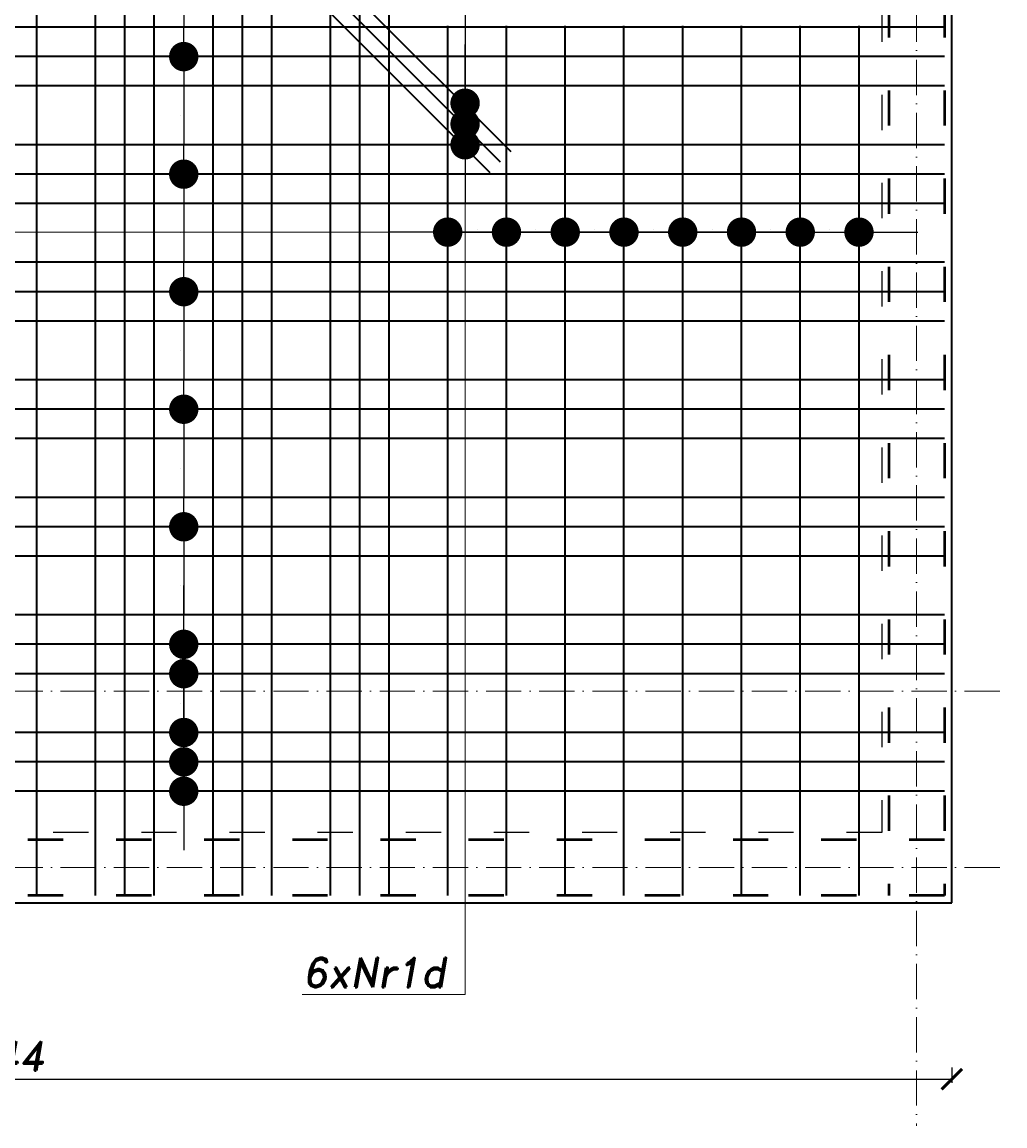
# Model space of a CAD drawing. Header units: millimetres. Extents: x 300938 to 312016, y 11971 to 20881.
# Tile 47 of 239: x 308106 to 308440, y 13976 to 14352. Entities that reach past the tile are written whole.
import ezdxf

# ---------------------------------------------------------------- set-up
doc = ezdxf.new("R2010")
doc.units = ezdxf.units.MM
doc.linetypes.add('ACAD_ISO03W100', pattern=[30, 12, -18])
doc.linetypes.add('ACAD_ISO10W100', pattern=[18, 12, -3, 0, -3])
for name, color, linetype, lineweight in [('konstrukcja', 3, 'Continuous', 35), ('konstrukcja wymiary', 1, 'Continuous', 13), ('opisy', 2, 'Continuous', 18), ('osie', 5, 'ACAD_ISO10W100', 13), ('zbrojenie', 4, 'Continuous', 50), ('zbrojenie płyty', 141, 'Continuous', 35)]:
    doc.layers.add(name, color=color, linetype=linetype, lineweight=lineweight)
doc.layers.add('przerywane', color=6, linetype='ACAD_ISO03W100')
doc.styles.add('KONSTRUKCJA', font='romand.shx', dxfattribs={"oblique": 10})
doc.styles.get("Standard").update_dxf_attribs({"font": 'romand.shx', "oblique": 10})
doc.dimstyles.new('150', dxfattribs={"dimtxt": 10, "dimasz": 7, "dimexe": 1.25, "dimexo": 0.625, "dimgap": 3, "dimtad": 1, "dimdec": 0, "dimrnd": 0.5, "dimtxsty": 'KONSTRUKCJA', "dimblk": 'ARCHTICK', "dimcen": 2.5, "dimadec": 0, "dimazin": 0, "dimtfac": 1, "dimtdec": 0, "dimtix": 1, "dimtmove": 0, "dimatfit": 3, "dimfxl": 4, "dimfxlon": 1, "dimarcsym": 0})
doc.dimstyles.new('kropki', dxfattribs={"dimtxt": 0.001, "dimasz": 10, "dimexe": 1.25, "dimexo": 0.625, "dimgap": 1, "dimtad": 1, "dimtxsty": 'Standard', "dimblk": 'DOT', "dimcen": 2.5, "dimadec": 0, "dimazin": 0, "dimtfac": 1, "dimtmove": 0, "dimatfit": 3, "dimfxl": 1, "dimfxlon": 1, "dimarcsym": 0})

# ---------------------------------------------------------------- blocks, each defined once
blk = doc.blocks.new('_ArchTick')
at = {"color": 0, "linetype": 'ByBlock', "lineweight": 13, "const_width": 0.15}
blk.add_lwpolyline([(-0.5, -0.5), (0.5, 0.5)], dxfattribs=at)
blk = doc.blocks.new('*D2112')
at = {"layer": 'Defpoints', "color": 0, "transparency": 16777216}
for p in [(307778.44, 14112.22), (308422.44, 14052.22), (308422.44, 13992.22)]:
    blk.add_point(p, dxfattribs=at)
at = {"layer": 'konstrukcja wymiary', "color": 0, "lineweight": -2, "transparency": 16777216}
for p, q in [((307778.44, 13996.22), (307778.44, 13990.97)), ((308422.44, 13996.22), (308422.44, 13990.97)), ((307778.44, 13992.22), (308422.44, 13992.22))]:
    blk.add_line(p, q, dxfattribs=at)
at = {"layer": 'konstrukcja wymiary', "color": 0, "lineweight": -2, "transparency": 16777216, "xscale": 7, "yscale": 7, "zscale": 7, "rotation": 180}
blk.add_blockref('_ArchTick', (307778.44, 13992.22), dxfattribs=at)
at = {"layer": 'konstrukcja wymiary', "color": 0, "lineweight": -2, "transparency": 16777216, "xscale": 7, "yscale": 7, "zscale": 7}
blk.add_blockref('_ArchTick', (308422.44, 13992.22), dxfattribs=at)
at = {"layer": 'konstrukcja wymiary', "color": 0, "transparency": 16777216, "insert": (308100.44, 14000.22), "char_height": 10, "attachment_point": 5, "style": 'KONSTRUKCJA'}
blk.add_mtext('644', dxfattribs=at)
blk = doc.blocks.new('_Dot')
at = {"color": 0, "linetype": 'ByBlock', "lineweight": -2}
blk.add_line((-0.5, 0), (-1, 0), dxfattribs=at)
at = {"color": 0, "linetype": 'ByBlock', "const_width": 0.5}
blk.add_lwpolyline([(-0.25, 0, 1), (0.25, 0, 1)], format="xyb", close=True, dxfattribs=at)
blk = doc.blocks.new('*D2282')
at = {"layer": 'Defpoints', "color": 0, "transparency": 16777216}
for p in [(308150.94, 14406.22), (308150.94, 14340.22), (308160.97, 14340.22)]:
    blk.add_point(p, dxfattribs=at)
at = {"layer": 'konstrukcja wymiary', "color": 0, "lineweight": -2, "transparency": 16777216}
for p, q in [((308159.97, 14406.22), (308162.22, 14406.22)), ((308160.97, 14396.22), (308160.97, 14350.22)), ((308159.97, 14340.22), (308162.22, 14340.22))]:
    blk.add_line(p, q, dxfattribs=at)
at = {"layer": 'konstrukcja wymiary', "color": 0, "lineweight": -2, "transparency": 16777216, "xscale": 10, "yscale": 10, "zscale": 10}
for p, rotation in [((308160.97, 14406.22), 90), ((308160.97, 14340.22), 270)]:
    blk.add_blockref('_Dot', p, dxfattribs=dict(at, rotation=rotation))
at = {"layer": 'konstrukcja wymiary', "color": 0, "transparency": 16777216, "insert": (308159.97, 14373.22), "char_height": 0.001, "attachment_point": 5, "rotation": 90}
blk.add_mtext('66', dxfattribs=at)
blk = doc.blocks.new('*D2283')
at = {"layer": 'Defpoints', "color": 0, "transparency": 16777216}
for p in [(308150.94, 14340.22), (308150.94, 14300.22), (308160.97, 14300.22)]:
    blk.add_point(p, dxfattribs=at)
at = {"layer": 'konstrukcja wymiary', "color": 0, "lineweight": -2, "transparency": 16777216}
for p, q in [((308159.97, 14340.22), (308162.22, 14340.22)), ((308160.97, 14330.22), (308160.97, 14310.22)), ((308159.97, 14300.22), (308162.22, 14300.22))]:
    blk.add_line(p, q, dxfattribs=at)
at = {"layer": 'konstrukcja wymiary', "color": 0, "lineweight": -2, "transparency": 16777216, "xscale": 10, "yscale": 10, "zscale": 10}
for p, rotation in [((308160.97, 14340.22), 90), ((308160.97, 14300.22), 270)]:
    blk.add_blockref('_Dot', p, dxfattribs=dict(at, rotation=rotation))
at = {"layer": 'konstrukcja wymiary', "color": 0, "transparency": 16777216, "insert": (308159.97, 14320.22), "char_height": 0.001, "attachment_point": 5, "rotation": 90}
blk.add_mtext('40', dxfattribs=at)
blk = doc.blocks.new('*D2284')
at = {"layer": 'Defpoints', "color": 0, "transparency": 16777216}
for p in [(308150.94, 14300.22), (308150.94, 14260.22), (308160.97, 14260.22)]:
    blk.add_point(p, dxfattribs=at)
at = {"layer": 'konstrukcja wymiary', "color": 0, "lineweight": -2, "transparency": 16777216}
for p, q in [((308159.97, 14300.22), (308162.22, 14300.22)), ((308160.97, 14290.22), (308160.97, 14270.22)), ((308159.97, 14260.22), (308162.22, 14260.22))]:
    blk.add_line(p, q, dxfattribs=at)
at = {"layer": 'konstrukcja wymiary', "color": 0, "lineweight": -2, "transparency": 16777216, "xscale": 10, "yscale": 10, "zscale": 10}
for p, rotation in [((308160.97, 14300.22), 90), ((308160.97, 14260.22), 270)]:
    blk.add_blockref('_Dot', p, dxfattribs=dict(at, rotation=rotation))
at = {"layer": 'konstrukcja wymiary', "color": 0, "transparency": 16777216, "insert": (308159.97, 14280.22), "char_height": 0.001, "attachment_point": 5, "rotation": 90}
blk.add_mtext('40', dxfattribs=at)
blk = doc.blocks.new('*D2285')
at = {"layer": 'Defpoints', "color": 0, "transparency": 16777216}
for p in [(308150.94, 14260.22), (308160.97, 14220.22), (308160.97, 14220.22)]:
    blk.add_point(p, dxfattribs=at)
at = {"layer": 'konstrukcja wymiary', "color": 0, "lineweight": -2, "transparency": 16777216}
for p, q in [((308159.97, 14260.22), (308162.22, 14260.22)), ((308160.97, 14250.22), (308160.97, 14230.22)), ((308160.97, 14220.22), (308162.22, 14220.22))]:
    blk.add_line(p, q, dxfattribs=at)
at = {"layer": 'konstrukcja wymiary', "color": 0, "lineweight": -2, "transparency": 16777216, "xscale": 10, "yscale": 10, "zscale": 10}
for p, rotation in [((308160.97, 14260.22), 90), ((308160.97, 14220.22), 270)]:
    blk.add_blockref('_Dot', p, dxfattribs=dict(at, rotation=rotation))
at = {"layer": 'konstrukcja wymiary', "color": 0, "transparency": 16777216, "insert": (308159.97, 14240.22), "char_height": 0.001, "attachment_point": 5, "rotation": 90}
blk.add_mtext('40', dxfattribs=at)
blk = doc.blocks.new('*D2286')
at = {"layer": 'Defpoints', "color": 0, "transparency": 16777216}
for p in [(308160.97, 14220.22), (308150.94, 14180.22), (308160.97, 14180.22)]:
    blk.add_point(p, dxfattribs=at)
at = {"layer": 'konstrukcja wymiary', "color": 0, "lineweight": -2, "transparency": 16777216}
for p, q in [((308160.97, 14220.22), (308162.22, 14220.22)), ((308160.97, 14210.22), (308160.97, 14190.22)), ((308159.97, 14180.22), (308162.22, 14180.22))]:
    blk.add_line(p, q, dxfattribs=at)
at = {"layer": 'konstrukcja wymiary', "color": 0, "lineweight": -2, "transparency": 16777216, "xscale": 10, "yscale": 10, "zscale": 10}
for p, rotation in [((308160.97, 14220.22), 90), ((308160.97, 14180.22), 270)]:
    blk.add_blockref('_Dot', p, dxfattribs=dict(at, rotation=rotation))
at = {"layer": 'konstrukcja wymiary', "color": 0, "transparency": 16777216, "insert": (308159.97, 14200.22), "char_height": 0.001, "attachment_point": 5, "rotation": 90}
blk.add_mtext('40', dxfattribs=at)
blk = doc.blocks.new('*D2287')
at = {"layer": 'Defpoints', "color": 0, "transparency": 16777216}
for p in [(308150.94, 14180.22), (308150.94, 14140.22), (308160.97, 14140.22)]:
    blk.add_point(p, dxfattribs=at)
at = {"layer": 'konstrukcja wymiary', "color": 0, "lineweight": -2, "transparency": 16777216}
for p, q in [((308159.97, 14180.22), (308162.22, 14180.22)), ((308160.97, 14170.22), (308160.97, 14150.22)), ((308159.97, 14140.22), (308162.22, 14140.22))]:
    blk.add_line(p, q, dxfattribs=at)
at = {"layer": 'konstrukcja wymiary', "color": 0, "lineweight": -2, "transparency": 16777216, "xscale": 10, "yscale": 10, "zscale": 10}
for p, rotation in [((308160.97, 14180.22), 90), ((308160.97, 14140.22), 270)]:
    blk.add_blockref('_Dot', p, dxfattribs=dict(at, rotation=rotation))
at = {"layer": 'konstrukcja wymiary', "color": 0, "transparency": 16777216, "insert": (308159.97, 14160.22), "char_height": 0.001, "attachment_point": 5, "rotation": 90}
blk.add_mtext('40', dxfattribs=at)
blk = doc.blocks.new('*D2288')
at = {"layer": 'Defpoints', "color": 0, "transparency": 16777216}
for p in [(308150.94, 14140.22), (308150.94, 14130.22), (308160.97, 14130.22)]:
    blk.add_point(p, dxfattribs=at)
at = {"layer": 'konstrukcja wymiary', "color": 0, "lineweight": -2, "transparency": 16777216}
for p, q in [((308160.97, 14150.22), (308160.97, 14160.22)), ((308159.97, 14140.22), (308162.22, 14140.22)), ((308160.97, 14140.22), (308160.97, 14130.22)), ((308159.97, 14130.22), (308162.22, 14130.22)), ((308160.97, 14120.22), (308160.97, 14110.22))]:
    blk.add_line(p, q, dxfattribs=at)
at = {"layer": 'konstrukcja wymiary', "color": 0, "lineweight": -2, "transparency": 16777216, "xscale": 10, "yscale": 10, "zscale": 10}
for p, rotation in [((308160.97, 14140.22), 270), ((308160.97, 14130.22), 90)]:
    blk.add_blockref('_Dot', p, dxfattribs=dict(at, rotation=rotation))
at = {"layer": 'konstrukcja wymiary', "color": 0, "transparency": 16777216, "insert": (308159.97, 14135.22), "char_height": 0.001, "attachment_point": 5, "rotation": 90}
blk.add_mtext('10', dxfattribs=at)
blk = doc.blocks.new('*D2289')
at = {"layer": 'Defpoints', "color": 0, "transparency": 16777216}
for p in [(308150.94, 14130.22), (308150.94, 14110.22), (308160.97, 14110.22)]:
    blk.add_point(p, dxfattribs=at)
at = {"layer": 'konstrukcja wymiary', "color": 0, "lineweight": -2, "transparency": 16777216}
for p, q in [((308160.97, 14140.22), (308160.97, 14150.22)), ((308159.97, 14130.22), (308162.22, 14130.22)), ((308160.97, 14130.22), (308160.97, 14110.22)), ((308159.97, 14110.22), (308162.22, 14110.22)), ((308160.97, 14100.22), (308160.97, 14090.22))]:
    blk.add_line(p, q, dxfattribs=at)
at = {"layer": 'konstrukcja wymiary', "color": 0, "lineweight": -2, "transparency": 16777216, "xscale": 10, "yscale": 10, "zscale": 10}
for p, rotation in [((308160.97, 14130.22), 270), ((308160.97, 14110.22), 90)]:
    blk.add_blockref('_Dot', p, dxfattribs=dict(at, rotation=rotation))
at = {"layer": 'konstrukcja wymiary', "color": 0, "transparency": 16777216, "insert": (308159.97, 14120.22), "char_height": 0.001, "attachment_point": 5, "rotation": 90}
blk.add_mtext('20', dxfattribs=at)
blk = doc.blocks.new('*D2290')
at = {"layer": 'Defpoints', "color": 0, "transparency": 16777216}
for p in [(308150.94, 14110.22), (308150.94, 14100.22), (308160.97, 14100.22)]:
    blk.add_point(p, dxfattribs=at)
at = {"layer": 'konstrukcja wymiary', "color": 0, "lineweight": -2, "transparency": 16777216}
for p, q in [((308160.97, 14120.22), (308160.97, 14130.22)), ((308159.97, 14110.22), (308162.22, 14110.22)), ((308160.97, 14110.22), (308160.97, 14100.22)), ((308159.97, 14100.22), (308162.22, 14100.22)), ((308160.97, 14090.22), (308160.97, 14080.22))]:
    blk.add_line(p, q, dxfattribs=at)
at = {"layer": 'konstrukcja wymiary', "color": 0, "lineweight": -2, "transparency": 16777216, "xscale": 10, "yscale": 10, "zscale": 10}
for p, rotation in [((308160.97, 14110.22), 270), ((308160.97, 14100.22), 90)]:
    blk.add_blockref('_Dot', p, dxfattribs=dict(at, rotation=rotation))
at = {"layer": 'konstrukcja wymiary', "color": 0, "transparency": 16777216, "insert": (308159.97, 14105.22), "char_height": 0.001, "attachment_point": 5, "rotation": 90}
blk.add_mtext('10', dxfattribs=at)
blk = doc.blocks.new('*D2291')
at = {"layer": 'Defpoints', "color": 0, "transparency": 16777216}
for p in [(308150.94, 14100.22), (308150.94, 14090.22), (308160.97, 14090.22)]:
    blk.add_point(p, dxfattribs=at)
at = {"layer": 'konstrukcja wymiary', "color": 0, "lineweight": -2, "transparency": 16777216}
for p, q in [((308160.97, 14110.22), (308160.97, 14120.22)), ((308159.97, 14100.22), (308162.22, 14100.22)), ((308160.97, 14100.22), (308160.97, 14090.22)), ((308159.97, 14090.22), (308162.22, 14090.22)), ((308160.97, 14080.22), (308160.97, 14070.22))]:
    blk.add_line(p, q, dxfattribs=at)
at = {"layer": 'konstrukcja wymiary', "color": 0, "lineweight": -2, "transparency": 16777216, "xscale": 10, "yscale": 10, "zscale": 10}
for p, rotation in [((308160.97, 14100.22), 270), ((308160.97, 14090.22), 90)]:
    blk.add_blockref('_Dot', p, dxfattribs=dict(at, rotation=rotation))
at = {"layer": 'konstrukcja wymiary', "color": 0, "transparency": 16777216, "insert": (308159.97, 14095.22), "char_height": 0.001, "attachment_point": 5, "rotation": 90}
blk.add_mtext('10', dxfattribs=at)
blk = doc.blocks.new('*D2398')
at = {"layer": 'Defpoints', "color": 0, "transparency": 16777216}
for p in [(308250.82, 14290.22), (308270.82, 14290.22), (308270.82, 14280.49)]:
    blk.add_point(p, dxfattribs=at)
at = {"layer": 'konstrukcja wymiary', "color": 0, "lineweight": -2, "transparency": 16777216}
for p, q in [((308240.82, 14280.49), (308230.82, 14280.49)), ((308250.82, 14281.49), (308250.82, 14279.24)), ((308250.82, 14280.49), (308270.82, 14280.49)), ((308270.82, 14281.49), (308270.82, 14279.24)), ((308280.82, 14280.49), (308290.82, 14280.49))]:
    blk.add_line(p, q, dxfattribs=at)
at = {"layer": 'konstrukcja wymiary', "color": 0, "lineweight": -2, "transparency": 16777216, "xscale": 10, "yscale": 10, "zscale": 10}
blk.add_blockref('_Dot', (308250.82, 14280.49), dxfattribs=at)
at = {"layer": 'konstrukcja wymiary', "color": 0, "lineweight": -2, "transparency": 16777216, "xscale": 10, "yscale": 10, "zscale": 10, "rotation": 180}
blk.add_blockref('_Dot', (308270.82, 14280.49), dxfattribs=at)
at = {"layer": 'konstrukcja wymiary', "color": 0, "transparency": 16777216, "insert": (308260.82, 14281.49), "char_height": 0.001, "attachment_point": 5}
blk.add_mtext('20', dxfattribs=at)
blk = doc.blocks.new('*D2399')
at = {"layer": 'Defpoints', "color": 0, "transparency": 16777216}
for p in [(308270.82, 14290.22), (308290.82, 14290.22), (308290.82, 14280.49)]:
    blk.add_point(p, dxfattribs=at)
at = {"layer": 'konstrukcja wymiary', "color": 0, "lineweight": -2, "transparency": 16777216}
for p, q in [((308260.82, 14280.49), (308250.82, 14280.49)), ((308270.82, 14281.49), (308270.82, 14279.24)), ((308270.82, 14280.49), (308290.82, 14280.49)), ((308290.82, 14281.49), (308290.82, 14279.24)), ((308300.82, 14280.49), (308310.82, 14280.49))]:
    blk.add_line(p, q, dxfattribs=at)
at = {"layer": 'konstrukcja wymiary', "color": 0, "lineweight": -2, "transparency": 16777216, "xscale": 10, "yscale": 10, "zscale": 10}
blk.add_blockref('_Dot', (308270.82, 14280.49), dxfattribs=at)
at = {"layer": 'konstrukcja wymiary', "color": 0, "lineweight": -2, "transparency": 16777216, "xscale": 10, "yscale": 10, "zscale": 10, "rotation": 180}
blk.add_blockref('_Dot', (308290.82, 14280.49), dxfattribs=at)
at = {"layer": 'konstrukcja wymiary', "color": 0, "transparency": 16777216, "insert": (308280.82, 14281.49), "char_height": 0.001, "attachment_point": 5}
blk.add_mtext('20', dxfattribs=at)
blk = doc.blocks.new('*D2400')
at = {"layer": 'Defpoints', "color": 0, "transparency": 16777216}
for p in [(308290.82, 14290.22), (308310.82, 14290.22), (308310.82, 14280.49)]:
    blk.add_point(p, dxfattribs=at)
at = {"layer": 'konstrukcja wymiary', "color": 0, "lineweight": -2, "transparency": 16777216}
for p, q in [((308280.82, 14280.49), (308270.82, 14280.49)), ((308290.82, 14281.49), (308290.82, 14279.24)), ((308290.82, 14280.49), (308310.82, 14280.49)), ((308310.82, 14281.49), (308310.82, 14279.24)), ((308320.82, 14280.49), (308330.82, 14280.49))]:
    blk.add_line(p, q, dxfattribs=at)
at = {"layer": 'konstrukcja wymiary', "color": 0, "lineweight": -2, "transparency": 16777216, "xscale": 10, "yscale": 10, "zscale": 10}
blk.add_blockref('_Dot', (308290.82, 14280.49), dxfattribs=at)
at = {"layer": 'konstrukcja wymiary', "color": 0, "lineweight": -2, "transparency": 16777216, "xscale": 10, "yscale": 10, "zscale": 10, "rotation": 180}
blk.add_blockref('_Dot', (308310.82, 14280.49), dxfattribs=at)
at = {"layer": 'konstrukcja wymiary', "color": 0, "transparency": 16777216, "insert": (308300.82, 14281.49), "char_height": 0.001, "attachment_point": 5}
blk.add_mtext('20', dxfattribs=at)
blk = doc.blocks.new('*D2401')
at = {"layer": 'Defpoints', "color": 0, "transparency": 16777216}
for p in [(308310.82, 14290.22), (308330.82, 14290.22), (308330.82, 14280.49)]:
    blk.add_point(p, dxfattribs=at)
at = {"layer": 'konstrukcja wymiary', "color": 0, "lineweight": -2, "transparency": 16777216}
for p, q in [((308300.82, 14280.49), (308290.82, 14280.49)), ((308310.82, 14281.49), (308310.82, 14279.24)), ((308310.82, 14280.49), (308330.82, 14280.49)), ((308330.82, 14281.49), (308330.82, 14279.24)), ((308340.82, 14280.49), (308350.82, 14280.49))]:
    blk.add_line(p, q, dxfattribs=at)
at = {"layer": 'konstrukcja wymiary', "color": 0, "lineweight": -2, "transparency": 16777216, "xscale": 10, "yscale": 10, "zscale": 10}
blk.add_blockref('_Dot', (308310.82, 14280.49), dxfattribs=at)
at = {"layer": 'konstrukcja wymiary', "color": 0, "lineweight": -2, "transparency": 16777216, "xscale": 10, "yscale": 10, "zscale": 10, "rotation": 180}
blk.add_blockref('_Dot', (308330.82, 14280.49), dxfattribs=at)
at = {"layer": 'konstrukcja wymiary', "color": 0, "transparency": 16777216, "insert": (308320.82, 14281.49), "char_height": 0.001, "attachment_point": 5}
blk.add_mtext('20', dxfattribs=at)
blk = doc.blocks.new('*D2402')
at = {"layer": 'Defpoints', "color": 0, "transparency": 16777216}
for p in [(308330.82, 14290.22), (308350.82, 14290.22), (308350.82, 14280.49)]:
    blk.add_point(p, dxfattribs=at)
at = {"layer": 'konstrukcja wymiary', "color": 0, "lineweight": -2, "transparency": 16777216}
for p, q in [((308320.82, 14280.49), (308310.82, 14280.49)), ((308330.82, 14281.49), (308330.82, 14279.24)), ((308330.82, 14280.49), (308350.82, 14280.49)), ((308350.82, 14281.49), (308350.82, 14279.24)), ((308360.82, 14280.49), (308370.82, 14280.49))]:
    blk.add_line(p, q, dxfattribs=at)
at = {"layer": 'konstrukcja wymiary', "color": 0, "lineweight": -2, "transparency": 16777216, "xscale": 10, "yscale": 10, "zscale": 10}
blk.add_blockref('_Dot', (308330.82, 14280.49), dxfattribs=at)
at = {"layer": 'konstrukcja wymiary', "color": 0, "lineweight": -2, "transparency": 16777216, "xscale": 10, "yscale": 10, "zscale": 10, "rotation": 180}
blk.add_blockref('_Dot', (308350.82, 14280.49), dxfattribs=at)
at = {"layer": 'konstrukcja wymiary', "color": 0, "transparency": 16777216, "insert": (308340.82, 14281.49), "char_height": 0.001, "attachment_point": 5}
blk.add_mtext('20', dxfattribs=at)
blk = doc.blocks.new('*D2403')
at = {"layer": 'Defpoints', "color": 0, "transparency": 16777216}
for p in [(308350.82, 14290.22), (308370.82, 14290.22), (308370.82, 14280.49)]:
    blk.add_point(p, dxfattribs=at)
at = {"layer": 'konstrukcja wymiary', "color": 0, "lineweight": -2, "transparency": 16777216}
for p, q in [((308340.82, 14280.49), (308330.82, 14280.49)), ((308350.82, 14281.49), (308350.82, 14279.24)), ((308350.82, 14280.49), (308370.82, 14280.49)), ((308370.82, 14281.49), (308370.82, 14279.24)), ((308380.82, 14280.49), (308390.82, 14280.49))]:
    blk.add_line(p, q, dxfattribs=at)
at = {"layer": 'konstrukcja wymiary', "color": 0, "lineweight": -2, "transparency": 16777216, "xscale": 10, "yscale": 10, "zscale": 10}
blk.add_blockref('_Dot', (308350.82, 14280.49), dxfattribs=at)
at = {"layer": 'konstrukcja wymiary', "color": 0, "lineweight": -2, "transparency": 16777216, "xscale": 10, "yscale": 10, "zscale": 10, "rotation": 180}
blk.add_blockref('_Dot', (308370.82, 14280.49), dxfattribs=at)
at = {"layer": 'konstrukcja wymiary', "color": 0, "transparency": 16777216, "insert": (308360.82, 14281.49), "char_height": 0.001, "attachment_point": 5}
blk.add_mtext('20', dxfattribs=at)
blk = doc.blocks.new('*D2404')
at = {"layer": 'Defpoints', "color": 0, "transparency": 16777216}
for p in [(308370.82, 14290.22), (308390.82, 14290.22), (308390.82, 14280.49)]:
    blk.add_point(p, dxfattribs=at)
at = {"layer": 'konstrukcja wymiary', "color": 0, "lineweight": -2, "transparency": 16777216}
for p, q in [((308360.82, 14280.49), (308350.82, 14280.49)), ((308370.82, 14281.49), (308370.82, 14279.24)), ((308370.82, 14280.49), (308390.82, 14280.49)), ((308390.82, 14281.49), (308390.82, 14279.24)), ((308400.82, 14280.49), (308410.82, 14280.49))]:
    blk.add_line(p, q, dxfattribs=at)
at = {"layer": 'konstrukcja wymiary', "color": 0, "lineweight": -2, "transparency": 16777216, "xscale": 10, "yscale": 10, "zscale": 10}
blk.add_blockref('_Dot', (308370.82, 14280.49), dxfattribs=at)
at = {"layer": 'konstrukcja wymiary', "color": 0, "lineweight": -2, "transparency": 16777216, "xscale": 10, "yscale": 10, "zscale": 10, "rotation": 180}
blk.add_blockref('_Dot', (308390.82, 14280.49), dxfattribs=at)
at = {"layer": 'konstrukcja wymiary', "color": 0, "transparency": 16777216, "insert": (308380.82, 14281.49), "char_height": 0.001, "attachment_point": 5}
blk.add_mtext('20', dxfattribs=at)
blk = doc.blocks.new('*D2871')
at = {"layer": 'Defpoints', "color": 0, "transparency": 16777216}
for p in [(308256.73, 14422.08), (308256.73, 14310.22), (308256.73, 14310.22)]:
    blk.add_point(p, dxfattribs=at)
at = {"layer": 'konstrukcja wymiary', "color": 0, "lineweight": -2, "transparency": 16777216}
for p, q in [((308256.73, 14422.08), (308257.98, 14422.08)), ((308256.73, 14412.08), (308256.73, 14320.22)), ((308256.73, 14310.22), (308257.98, 14310.22))]:
    blk.add_line(p, q, dxfattribs=at)
at = {"layer": 'konstrukcja wymiary', "color": 0, "lineweight": -2, "transparency": 16777216, "xscale": 10, "yscale": 10, "zscale": 10}
for p, rotation in [((308256.73, 14422.08), 90), ((308256.73, 14310.22), 270)]:
    blk.add_blockref('_Dot', p, dxfattribs=dict(at, rotation=rotation))
at = {"layer": 'konstrukcja wymiary', "color": 0, "transparency": 16777216, "insert": (308255.72, 14366.15), "char_height": 0.001, "attachment_point": 5, "rotation": 90}
blk.add_mtext('111,86', dxfattribs=at)
blk = doc.blocks.new('*D2872')
at = {"layer": 'Defpoints', "color": 0, "transparency": 16777216}
for p in [(308256.73, 14317.29), (308256.73, 14317.29), (308256.73, 14310.22)]:
    blk.add_point(p, dxfattribs=at)
at = {"layer": 'konstrukcja wymiary', "color": 0, "lineweight": -2, "transparency": 16777216}
for p, q in [((308256.73, 14327.29), (308256.73, 14337.29)), ((308256.73, 14317.29), (308257.98, 14317.29)), ((308256.73, 14310.22), (308256.73, 14317.29)), ((308256.73, 14310.22), (308257.98, 14310.22)), ((308256.73, 14300.22), (308256.73, 14290.22))]:
    blk.add_line(p, q, dxfattribs=at)
at = {"layer": 'konstrukcja wymiary', "color": 0, "lineweight": -2, "transparency": 16777216, "xscale": 10, "yscale": 10, "zscale": 10}
for p, rotation in [((308256.73, 14317.29), 270), ((308256.73, 14310.22), 90)]:
    blk.add_blockref('_Dot', p, dxfattribs=dict(at, rotation=rotation))
at = {"layer": 'konstrukcja wymiary', "color": 0, "transparency": 16777216, "insert": (308255.72, 14313.76), "char_height": 0.001, "attachment_point": 5, "rotation": 90}
blk.add_mtext('7,07', dxfattribs=at)
blk = doc.blocks.new('*D2873')
at = {"layer": 'Defpoints', "color": 0, "transparency": 16777216}
for p in [(308256.73, 14324.37), (308256.73, 14324.37), (308256.73, 14317.29)]:
    blk.add_point(p, dxfattribs=at)
at = {"layer": 'konstrukcja wymiary', "color": 0, "lineweight": -2, "transparency": 16777216}
for p, q in [((308256.73, 14334.37), (308256.73, 14344.37)), ((308256.73, 14324.37), (308257.98, 14324.37)), ((308256.73, 14317.29), (308256.73, 14324.37)), ((308256.73, 14317.29), (308257.98, 14317.29)), ((308256.73, 14307.29), (308256.73, 14297.29))]:
    blk.add_line(p, q, dxfattribs=at)
at = {"layer": 'konstrukcja wymiary', "color": 0, "lineweight": -2, "transparency": 16777216, "xscale": 10, "yscale": 10, "zscale": 10}
for p, rotation in [((308256.73, 14324.37), 270), ((308256.73, 14317.29), 90)]:
    blk.add_blockref('_Dot', p, dxfattribs=dict(at, rotation=rotation))
at = {"layer": 'konstrukcja wymiary', "color": 0, "transparency": 16777216, "insert": (308255.72, 14320.83), "char_height": 0.001, "attachment_point": 5, "rotation": 90}
blk.add_mtext('7,07', dxfattribs=at)

msp = doc.modelspace()

# ---------------------------------------------------------------- linework, layer by layer
at = {"layer": 'konstrukcja'}
for p, q in [((308422.44, 14052.224), (308422.44, 15291.224)), ((307778.44, 14052.224), (308422.44, 14052.224))]:
    msp.add_line(p, q, dxfattribs=at)
at = {"layer": 'konstrukcja wymiary'}
for p, q in [((308256.725, 14302.724), (308256.725, 14021.066)), ((308260.823, 14280.491), (307471.912, 14280.491)), ((308256.725, 14021.066), (308201.277, 14021.066))]:
    msp.add_line(p, q, dxfattribs=at)
at = {"layer": 'osie'}
for p, q in [((308410.44, 15606.148), (308410.44, 13976.332)), ((306435.771, 14124.224), (308440.491, 14124.224)), ((306435.771, 14064.224), (308440.491, 14064.224))]:
    msp.add_line(p, q, dxfattribs=at)
at = {"layer": 'przerywane'}
for p, q in [((308398.556, 14687.224), (308398.556, 14076.224)), ((308398.556, 14076.224), (307802.44, 14076.224))]:
    msp.add_line(p, q, dxfattribs=at)
at = {"layer": 'zbrojenie', "linetype": 'ACAD_ISO03W100'}
for p, q in [((308400.94, 15288.724), (308400.94, 14054.724)), ((308419.94, 15288.724), (308419.94, 14054.724)), ((308419.94, 14073.724), (307780.94, 14073.724)), ((308419.94, 14054.724), (307780.94, 14054.724))]:
    msp.add_line(p, q, dxfattribs=at)
at = {"layer": 'zbrojenie płyty'}
for p, q in [((308110.94, 14054.724), (308110.94, 14708.724)), ((308130.94, 14054.724), (308130.94, 14708.724)), ((308140.94, 14054.724), (308140.94, 14708.724)), ((308150.94, 14054.724), (308150.94, 14708.724)), ((308170.94, 14054.724), (308170.94, 14708.724)), ((308180.94, 14054.724), (308180.94, 14708.724)), ((308190.94, 14054.724), (308190.94, 14708.724)), ((308210.94, 14054.724), (308210.94, 14708.724)), ((308220.94, 14054.724), (308220.94, 14708.724)), ((308230.94, 14054.724), (308230.94, 14708.724)), ((308272.366, 14307.797), (308187.513, 14392.65)), ((308268.831, 14304.262), (308183.978, 14389.115)), ((308265.295, 14300.726), (308180.442, 14385.579)), ((308419.94, 14350.224), (307548.94, 14350.224)), ((308250.823, 14054.724), (308250.823, 14350.724)), ((308270.823, 14054.724), (308270.823, 14350.724)), ((308290.823, 14054.724), (308290.823, 14350.724)), ((308310.823, 14054.724), (308310.823, 14350.724)), ((308330.823, 14054.724), (308330.823, 14350.724)), ((308350.823, 14054.724), (308350.823, 14350.724)), ((308370.823, 14054.724), (308370.823, 14350.724)), ((308390.823, 14054.724), (308390.823, 14350.724)), ((308419.94, 14340.224), (307780.94, 14340.224)), ((308419.94, 14330.224), (307548.94, 14330.224)), ((308419.94, 14310.224), (307548.94, 14310.224)), ((308419.94, 14300.224), (307780.94, 14300.224)), ((308419.94, 14290.224), (307548.94, 14290.224)), ((308419.94, 14270.224), (307548.94, 14270.224)), ((308419.94, 14260.224), (307780.94, 14260.224)), ((308419.94, 14250.224), (307548.94, 14250.224)), ((308419.94, 14230.224), (307548.94, 14230.224)), ((308419.94, 14220.224), (307780.94, 14220.224)), ((308419.94, 14210.224), (307548.94, 14210.224)), ((308419.94, 14190.224), (307548.94, 14190.224)), ((308419.94, 14180.224), (307780.94, 14180.224)), ((308419.94, 14170.224), (307548.94, 14170.224)), ((308419.94, 14150.224), (307548.94, 14150.224)), ((308419.94, 14140.224), (307780.94, 14140.224)), ((308419.94, 14130.224), (307780.94, 14130.224)), ((308419.94, 14110.224), (307780.94, 14110.224)), ((308419.94, 14100.224), (307780.94, 14100.224)), ((308419.94, 14090.224), (307780.94, 14090.224))]:
    msp.add_line(p, q, dxfattribs=at)

# ---------------------------------------------------------------- texts
at = {"layer": 'opisy', "insert": (308225.747, 14028.511), "char_height": 10, "width": 231.49388, "attachment_point": 5}
msp.add_mtext('6xNr1d', dxfattribs=at)

# ---------------------------------------------------------------- dimensions: what is measured, and where the dimension line sits
at = {"layer": 'konstrukcja wymiary'}
for base, p1, p2, picture, middle in [((308256.725, 14310.224), (308256.725, 14422.082), (308256.725, 14310.224), '*D2871', (308255.725, 14366.153)), ((308160.974, 14340.224), (308150.94, 14406.224), (308150.94, 14340.224), '*D2282', (308159.974, 14373.224)), ((308160.974, 14300.224), (308150.94, 14340.224), (308150.94, 14300.224), '*D2283', (308159.974, 14320.224)), ((308256.725, 14324.366), (308256.725, 14317.295), (308256.725, 14324.366), '*D2873', (308255.725, 14320.83)), ((308256.725, 14317.295), (308256.725, 14310.224), (308256.725, 14317.295), '*D2872', (308255.725, 14313.759)), ((308160.974, 14260.224), (308150.94, 14300.224), (308150.94, 14260.224), '*D2284', (308159.974, 14280.224)), ((308160.974, 14220.224), (308150.94, 14260.224), (308160.974, 14220.224), '*D2285', (308159.974, 14240.224)), ((308160.974, 14180.224), (308160.974, 14220.224), (308150.94, 14180.224), '*D2286', (308159.974, 14200.224)), ((308160.974, 14140.224), (308150.94, 14180.224), (308150.94, 14140.224), '*D2287', (308159.974, 14160.224)), ((308160.974, 14130.224), (308150.94, 14140.224), (308150.94, 14130.224), '*D2288', (308159.974, 14135.224)), ((308160.974, 14110.224), (308150.94, 14130.224), (308150.94, 14110.224), '*D2289', (308159.974, 14120.224)), ((308160.974, 14100.224), (308150.94, 14110.224), (308150.94, 14100.224), '*D2290', (308159.974, 14105.224)), ((308160.974, 14090.224), (308150.94, 14100.224), (308150.94, 14090.224), '*D2291', (308159.974, 14095.224))]:
    dim = msp.add_linear_dim(base=base, p1=p1, p2=p2, angle=90, dimstyle='kropki', override={"dimtmove": 1}, dxfattribs=at)
    dim.commit()
    dim.dimension.update_dxf_attribs({"geometry": picture, "text_midpoint": middle})
dim = msp.add_linear_dim(base=(308270.823, 14280.491), p1=(308250.823, 14290.224), p2=(308270.823, 14290.224), dimstyle='kropki', dxfattribs=at)
dim.commit()
dim.dimension.update_dxf_attribs({"geometry": '*D2398', "text_midpoint": (308260.823, 14281.492)})
for base, p1, p2, dimstyle, picture, middle in [((308290.823, 14280.491), (308270.823, 14290.224), (308290.823, 14290.224), 'kropki', '*D2399', (308280.823, 14281.492)), ((308310.823, 14280.491), (308290.823, 14290.224), (308310.823, 14290.224), 'kropki', '*D2400', (308300.823, 14281.492)), ((308330.823, 14280.491), (308310.823, 14290.224), (308330.823, 14290.224), 'kropki', '*D2401', (308320.823, 14281.492)), ((308350.823, 14280.491), (308330.823, 14290.224), (308350.823, 14290.224), 'kropki', '*D2402', (308340.823, 14281.492)), ((308370.823, 14280.491), (308350.823, 14290.224), (308370.823, 14290.224), 'kropki', '*D2403', (308360.823, 14281.492)), ((308390.823, 14280.491), (308370.823, 14290.224), (308390.823, 14290.224), 'kropki', '*D2404', (308380.823, 14281.492)), ((308422.44, 13992.224), (307778.44, 14112.224), (308422.44, 14052.224), '150', '*D2112', (308100.44, 14000.224))]:
    dim = msp.add_linear_dim(base=base, p1=p1, p2=p2, dimstyle=dimstyle, override={"dimtmove": 1}, dxfattribs=at)
    dim.commit()
    dim.dimension.update_dxf_attribs({"geometry": picture, "text_midpoint": middle})

doc.saveas('drawing.dxf')
